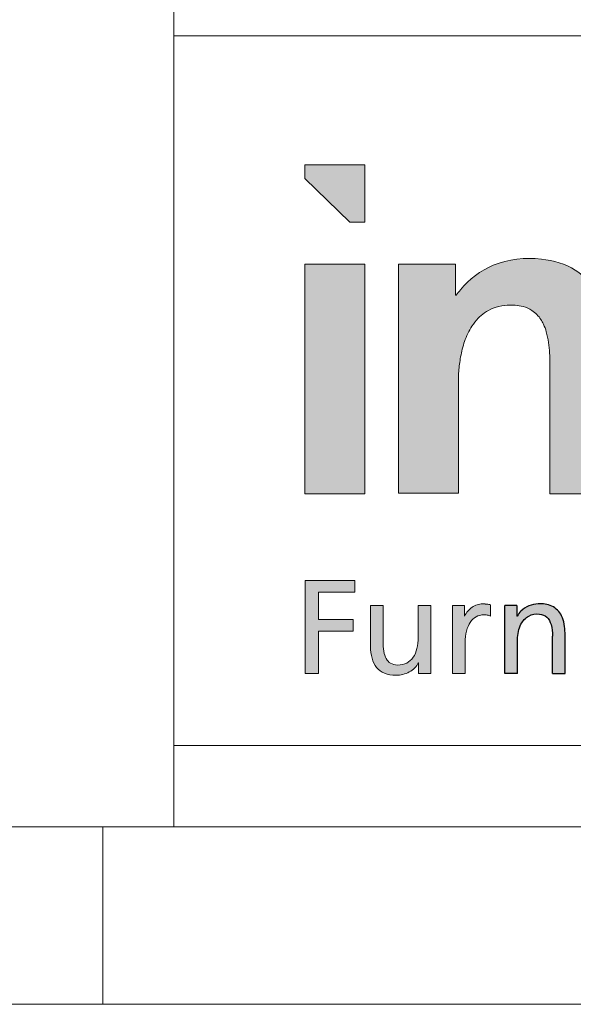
# Model space of a CAD drawing. Header units: millimetres. Extents: x 171540 to 202986, y -160244 to -137782.
# Tile 3 of 12: x 192613 to 193469, y -160244 to -158724. Entities that reach past the tile are written whole.
import ezdxf

# ---------------------------------------------------------------- set-up
doc = ezdxf.new("R2010")
doc.units = ezdxf.units.MM
doc.header["$LTSCALE"] = 0.25
doc.layers.add('FORMAT', color=7, linetype='Continuous')

# ---------------------------------------------------------------- blocks, each defined once
blk = doc.blocks.new('cajetin')
at = {"color": 7, "linetype": 'Continuous', "lineweight": 18}
for p, q in [((853.5, 7.5), (7.5, 7.5)), ((580.5, 7.5), (580.5, 0)), ((861, 0), (0, 0))]:
    blk.add_line(p, q, dxfattribs=at)
blk = doc.blocks.new('LOGO_sombreado')
at = {"linetype": 'Continuous'}
for points in [[(5.379, 14.745), (5.379, 16.368), (3.691, 16.368), (3.691, 15.977), (4.956, 14.745)], [(5.379, 13.567), (3.691, 13.567), (3.691, 7.09), (5.379, 7.09)], [(4.078, 4.32), (5.1, 4.32), (5.1, 4.651), (3.702, 4.651), (3.702, 2.023), (4.078, 2.023), (4.078, 3.22), (5.054, 3.22), (5.054, 3.551), (4.078, 3.551)], [(4.078, 4.32), (5.1, 4.32), (5.1, 4.651), (3.702, 4.651), (3.702, 2.023), (4.078, 2.023), (4.078, 3.22), (5.054, 3.22), (5.054, 3.551), (4.078, 3.551)]]:
    blk.add_hatch(color=7, dxfattribs=at).paths.add_polyline_path(points, flags=0)
h = blk.add_hatch(color=7, dxfattribs=at)
edge = h.paths.add_edge_path(flags=0)
edge.add_line((6.332, 7.108), (8.019, 7.108))
edge.add_line((8.019, 7.108), (8.019, 10.269))
edge.add_spline(control_points=[(8.019, 10.269), (8.019, 10.295), (8.02, 10.385), (8.031, 10.613), (8.076, 10.964), (8.182, 11.4), (8.354, 11.77), (8.558, 12.031), (8.76, 12.206), (9.011, 12.341), (9.31, 12.411), (9.596, 12.416), (9.859, 12.375), (10.128, 12.261), (10.314, 12.067), (10.432, 11.851), (10.51, 11.636), (10.565, 11.361), (10.591, 11.074), (10.599, 10.796), (10.599, 10.621), (10.599, 10.529)], knot_values=[0, 0, 0, 0, 0.014108, 0.050137, 0.12665, 0.210017, 0.297932, 0.350316, 0.392835, 0.445136, 0.506872, 0.560743, 0.603219, 0.653697, 0.720022, 0.747327, 0.789984, 0.846083, 0.902618, 0.949361, 1, 1, 1, 1], weights=[1, 1, 1, 1, 1, 1, 1, 1, 1, 1, 1, 1, 1, 1, 1, 1, 1, 1, 1, 1, 1, 1], degree=3, periodic=0)
edge.add_line((10.599, 10.529), (10.599, 7.09))
edge.add_line((10.599, 7.09), (12.28, 7.09))
edge.add_line((12.28, 7.09), (12.28, 11.178))
edge.add_spline(control_points=[(12.28, 11.178), (12.27, 11.411), (12.255, 11.775), (12.069, 12.584), (11.505, 13.452), (10.243, 13.792), (9.032, 13.667), (8.263, 13.102), (7.995, 12.74), (7.955, 12.686)], knot_values=[4, 4, 4, 4, 4.111727, 4.175295, 4.401008, 4.562165, 4.782362, 4.967907, 5, 5, 5, 5], weights=[1, 1, 1, 1, 1, 1, 1, 1, 1, 1], degree=3, periodic=0)
edge.add_line((7.955, 12.686), (7.933, 12.686))
edge.add_line((7.933, 12.686), (7.933, 13.567))
edge.add_line((7.933, 13.567), (6.332, 13.567))
edge.add_line((6.332, 13.567), (6.332, 7.108))
h = blk.add_hatch(color=7, dxfattribs=at)
edge = h.paths.add_edge_path(flags=0)
edge.add_spline(control_points=[(5.713, 2.196), (5.772, 2.125), (5.847, 2.071), (5.937, 2.034)], knot_values=[55, 55, 55, 55, 56, 56, 56, 56], weights=[1, 1, 1, 1], degree=3, periodic=0)
edge.add_spline(control_points=[(5.937, 2.034), (6.028, 1.997), (6.135, 1.977), (6.259, 1.977)], knot_values=[56, 56, 56, 56, 57, 57, 57, 57], weights=[1, 1, 1, 1], degree=3, periodic=0)
edge.add_arc((6.259, 2.796), 0.818, 269.9868, 283.8904)
edge.add_spline(control_points=[(6.456, 2.001), (6.519, 2.017), (6.58, 2.04), (6.635, 2.071)], knot_values=[0, 0, 0, 0, 1, 1, 1, 1], weights=[1, 1, 1, 1], degree=3, periodic=0)
edge.add_spline(control_points=[(6.635, 2.071), (6.69, 2.101), (6.741, 2.137), (6.784, 2.181)], knot_values=[1, 1, 1, 1, 2, 2, 2, 2], weights=[1, 1, 1, 1], degree=3, periodic=0)
edge.add_spline(control_points=[(6.784, 2.181), (6.827, 2.224), (6.863, 2.273), (6.889, 2.328)], knot_values=[2, 2, 2, 2, 3, 3, 3, 3], weights=[1, 1, 1, 1], degree=3, periodic=0)
edge.add_line((6.889, 2.328), (6.896, 2.328))
edge.add_line((6.896, 2.328), (6.896, 2.023))
edge.add_line((6.896, 2.023), (7.067, 2.023))
edge.add_line((7.067, 2.023), (7.238, 2.023))
edge.add_line((7.238, 2.023), (7.238, 2.263))
edge.add_line((7.238, 2.263), (7.238, 3.943))
edge.add_line((7.238, 3.943), (6.885, 3.943))
edge.add_line((6.885, 3.943), (6.885, 3.721))
edge.add_spline(control_points=[(6.885, 3.721), (6.885, 3.647), (6.885, 3.573), (6.885, 3.499), (6.885, 3.35), (6.885, 3.202), (6.885, 3.054), (6.885, 2.937), (6.873, 2.829), (6.85, 2.734)], knot_values=[30, 30, 30, 30, 31, 31, 31, 33, 33, 33, 34, 34, 34, 34], weights=[1, 1, 1, 1, 1, 1, 1, 1, 1, 1], degree=3, periodic=0)
edge.add_spline(control_points=[(6.85, 2.734), (6.827, 2.637), (6.792, 2.553), (6.696, 2.414), (6.636, 2.359), (6.562, 2.321)], knot_values=[34, 34, 34, 34, 35, 35, 36, 36, 36, 36], weights=[1, 1, 1, 1, 1, 1], degree=3, periodic=0)
edge.add_spline(control_points=[(6.562, 2.321), (6.489, 2.284), (6.402, 2.263), (6.301, 2.263)], knot_values=[36, 36, 36, 36, 37, 37, 37, 37], weights=[1, 1, 1, 1], degree=3, periodic=0)
edge.add_spline(control_points=[(6.301, 2.263), (6.224, 2.268), (6.16, 2.285), (6.107, 2.315)], knot_values=[37, 37, 37, 37, 38, 38, 38, 38], weights=[1, 1, 1, 1], degree=3, periodic=0)
edge.add_spline(control_points=[(6.107, 2.315), (6.054, 2.345), (6.013, 2.388), (5.982, 2.445)], knot_values=[38, 38, 38, 38, 39, 39, 39, 39], weights=[1, 1, 1, 1], degree=3, periodic=0)
edge.add_spline(control_points=[(5.982, 2.445), (5.95, 2.501), (5.928, 2.571), (5.914, 2.655)], knot_values=[39, 39, 39, 39, 40, 40, 40, 40], weights=[1, 1, 1, 1], degree=3, periodic=0)
edge.add_spline(control_points=[(5.914, 2.655), (5.9, 2.739), (5.894, 2.837), (5.894, 2.949), (5.894, 3.115), (5.894, 3.28), (5.894, 3.446), (5.894, 3.529), (5.894, 3.612), (5.894, 3.695), (5.894, 3.777), (5.894, 3.86), (5.894, 3.943)], knot_values=[40, 40, 40, 40, 41, 41, 41, 43, 43, 43, 44, 44, 44, 45, 45, 45, 45], weights=[1, 1, 1, 1, 1, 1, 1, 1, 1, 1, 1, 1, 1], degree=3, periodic=0)
edge.add_line((5.894, 3.943), (5.54, 3.943))
edge.add_spline(control_points=[(5.54, 3.943), (5.54, 3.848), (5.54, 3.753), (5.54, 3.658), (5.54, 3.563), (5.54, 3.468), (5.54, 3.372), (5.54, 3.182), (5.54, 2.992), (5.54, 2.802), (5.54, 2.673), (5.554, 2.557), (5.583, 2.455)], knot_values=[49, 49, 49, 49, 50, 50, 50, 51, 51, 51, 53, 53, 53, 54, 54, 54, 54], weights=[1, 1, 1, 1, 1, 1, 1, 1, 1, 1, 1, 1, 1], degree=3, periodic=0)
edge.add_spline(control_points=[(5.583, 2.455), (5.611, 2.354), (5.655, 2.267), (5.713, 2.196)], knot_values=[54, 54, 54, 54, 55, 55, 55, 55], weights=[1, 1, 1, 1], degree=3, periodic=0)
h = blk.add_hatch(color=7, dxfattribs=at)
edge = h.paths.add_edge_path(flags=0)
edge.add_line((8.928, 3.962), (8.875, 3.972))
edge.add_spline(control_points=[(8.875, 3.972), (8.858, 3.975), (8.841, 3.978), (8.823, 3.98)], knot_values=[22.132418, 22.132418, 22.132418, 22.132418, 23.132418, 23.132418, 23.132418, 23.132418], weights=[1, 1, 1, 1], degree=3, periodic=0)
edge.add_arc((8.709, 3.1), 0.888, 82.6219, 86.3614)
edge.add_spline(control_points=[(8.765, 3.986), (8.745, 3.987), (8.722, 3.988), (8.695, 3.988), (8.644, 3.988), (8.593, 3.979), (8.544, 3.963)], knot_values=[0.065266, 0.065266, 0.065266, 0.065266, 1.065266, 1.065266, 1.065266, 2.065266, 2.065266, 2.065266, 2.065266], weights=[1, 1, 1, 1, 1, 1, 1], degree=3, periodic=0)
edge.add_spline(control_points=[(8.544, 3.963), (8.495, 3.946), (8.448, 3.922), (8.404, 3.892)], knot_values=[2.065266, 2.065266, 2.065266, 2.065266, 3.065266, 3.065266, 3.065266, 3.065266], weights=[1, 1, 1, 1], degree=3, periodic=0)
edge.add_spline(control_points=[(8.404, 3.892), (8.36, 3.861), (8.319, 3.825), (8.283, 3.783)], knot_values=[3.065266, 3.065266, 3.065266, 3.065266, 4.065266, 4.065266, 4.065266, 4.065266], weights=[1, 1, 1, 1], degree=3, periodic=0)
edge.add_spline(control_points=[(8.283, 3.783), (8.248, 3.742), (8.218, 3.695), (8.194, 3.646)], knot_values=[4.065266, 4.065266, 4.065266, 4.065266, 5.065266, 5.065266, 5.065266, 5.065266], weights=[1, 1, 1, 1], degree=3, periodic=0)
edge.add_line((8.194, 3.646), (8.187, 3.646))
edge.add_line((8.187, 3.646), (8.187, 3.943))
edge.add_line((8.187, 3.943), (8.021, 3.943))
edge.add_line((8.021, 3.943), (7.856, 3.943))
edge.add_line((7.856, 3.943), (7.856, 3.703))
edge.add_line((7.856, 3.703), (7.856, 2.023))
edge.add_line((7.856, 2.023), (8.209, 2.023))
edge.add_spline(control_points=[(8.209, 2.023), (8.209, 2.314), (8.209, 2.605), (8.209, 2.896), (8.209, 3.017), (8.222, 3.126), (8.247, 3.222)], knot_values=[12.065266, 12.065266, 12.065266, 12.065266, 13.065266, 13.065266, 13.065266, 14.065266, 14.065266, 14.065266, 14.065266], weights=[1, 1, 1, 1, 1, 1, 1], degree=3, periodic=0)
edge.add_spline(control_points=[(8.247, 3.222), (8.271, 3.318), (8.307, 3.401), (8.352, 3.469)], knot_values=[14.065266, 14.065266, 14.065266, 14.065266, 15.065266, 15.065266, 15.065266, 15.065266], weights=[1, 1, 1, 1], degree=3, periodic=0)
edge.add_spline(control_points=[(8.352, 3.469), (8.398, 3.537), (8.454, 3.589), (8.518, 3.625)], knot_values=[15.065266, 15.065266, 15.065266, 15.065266, 16.065266, 16.065266, 16.065266, 16.065266], weights=[1, 1, 1, 1], degree=3, periodic=0)
edge.add_spline(control_points=[(8.518, 3.625), (8.582, 3.661), (8.654, 3.68), (8.733, 3.68)], knot_values=[16.065266, 16.065266, 16.065266, 16.065266, 17.065266, 17.065266, 17.065266, 17.065266], weights=[1, 1, 1, 1], degree=3, periodic=0)
edge.add_arc((8.733, 2.982), 0.698, 86.1548, 90.0023, ccw=False)
edge.add_spline(control_points=[(8.78, 3.678), (8.796, 3.677), (8.813, 3.675), (8.829, 3.673)], knot_values=[17.132418, 17.132418, 17.132418, 17.132418, 18.132418, 18.132418, 18.132418, 18.132418], weights=[1, 1, 1, 1], degree=3, periodic=0)
edge.add_spline(control_points=[(8.829, 3.673), (8.846, 3.67), (8.863, 3.667), (8.879, 3.662)], knot_values=[18.132418, 18.132418, 18.132418, 18.132418, 19.132418, 19.132418, 19.132418, 19.132418], weights=[1, 1, 1, 1], degree=3, periodic=0)
edge.add_spline(control_points=[(8.879, 3.662), (8.896, 3.658), (8.912, 3.652), (8.928, 3.646)], knot_values=[19.132418, 19.132418, 19.132418, 19.132418, 20.132418, 20.132418, 20.132418, 20.132418], weights=[1, 1, 1, 1], degree=3, periodic=0)
edge.add_line((8.928, 3.646), (8.928, 3.962))
h = blk.add_hatch(color=7, dxfattribs=at)
edge = h.paths.add_edge_path(flags=0)
edge.add_line((9.328, 2.026), (9.328, 3.946))
edge.add_line((9.328, 3.946), (9.67, 3.946))
edge.add_line((9.67, 3.946), (9.67, 3.641))
edge.add_line((9.67, 3.641), (9.678, 3.641))
edge.add_spline(control_points=[(9.678, 3.641), (9.704, 3.696), (9.793, 3.817), (10, 3.948), (10.305, 4.01), (10.669, 3.967), (10.997, 3.643), (11.021, 3.332), (11.026, 3.17)], knot_values=[0, 0, 0, 0, 0.090993, 0.223661, 0.358303, 0.55535, 0.750586, 1, 1, 1, 1], weights=[1, 1, 1, 1, 1, 1, 1, 1, 1], degree=3, periodic=0)
edge.add_line((11.026, 3.17), (11.026, 2.026))
edge.add_line((11.026, 2.026), (10.672, 2.026))
edge.add_line((10.672, 2.026), (10.672, 3.075))
edge.add_spline(control_points=[(10.672, 3.075), (10.669, 3.188), (10.66, 3.379), (10.536, 3.635), (10.28, 3.729), (9.984, 3.677), (9.726, 3.396), (9.691, 3.133), (9.683, 2.986)], knot_values=[0, 0, 0, 0, 0.181683, 0.307789, 0.426651, 0.591078, 0.760733, 1, 1, 1, 1], weights=[1, 1, 1, 1, 1, 1, 1, 1, 1], degree=3, periodic=0)
edge.add_line((9.683, 2.986), (9.681, 2.026))
edge.add_line((9.681, 2.026), (9.328, 2.026))
at = {"color": 7, "linetype": 'Continuous', "lineweight": 18}
for p, q in [((0, 20), (0, 0)), ((0, 20), (72.5, 20)), ((3.691, 16.368), (3.691, 15.977)), ((5.379, 16.368), (3.691, 16.368)), ((5.379, 16.368), (5.379, 14.745)), ((3.691, 15.977), (4.956, 14.745)), ((4.956, 14.745), (5.379, 14.745)), ((3.691, 7.09), (3.691, 13.567)), ((3.691, 13.567), (5.379, 13.567)), ((5.379, 13.567), (5.379, 7.09)), ((5.379, 7.09), (3.691, 7.09)), ((3.702, 2.023), (3.702, 4.651)), ((3.702, 4.651), (5.1, 4.651)), ((3.702, 2.023), (3.702, 4.651)), ((5.1, 4.651), (5.1, 4.32)), ((4.078, 4.32), (4.078, 3.551)), ((5.1, 4.32), (4.078, 4.32)), ((4.078, 3.551), (5.054, 3.551)), ((5.054, 3.551), (5.054, 3.22)), ((5.054, 3.22), (4.078, 3.22)), ((4.078, 3.22), (4.078, 2.023)), ((4.078, 2.023), (3.702, 2.023)), ((0, 0), (72.5, 0))]:
    blk.add_line(p, q, dxfattribs=at)
blk.add_arc((6.259, 2.796), 0.818, 269.9868, 283.8904, dxfattribs=at)
at = {"color": 8, "linetype": 'Continuous', "lineweight": 0}
for points, knots in [([(12.28, 11.178), (12.27, 11.411), (12.255, 11.775), (12.069, 12.584), (11.505, 13.452), (10.243, 13.792), (9.032, 13.667), (8.263, 13.102), (7.995, 12.74), (7.955, 12.686)], [4, 4, 4, 4, 4.111727, 4.175295, 4.401008, 4.562165, 4.782362, 4.967907, 5, 5, 5, 5]), ([(8.019, 10.269), (8.019, 10.295), (8.02, 10.385), (8.031, 10.613), (8.076, 10.964), (8.182, 11.4), (8.354, 11.77), (8.558, 12.031), (8.76, 12.206), (9.011, 12.341), (9.31, 12.411), (9.596, 12.416), (9.859, 12.375), (10.128, 12.261), (10.314, 12.067), (10.432, 11.851), (10.51, 11.636), (10.565, 11.361), (10.591, 11.074), (10.599, 10.796), (10.599, 10.621), (10.599, 10.529)], [0, 0, 0, 0, 0.014108, 0.050137, 0.12665, 0.210017, 0.297932, 0.350316, 0.392835, 0.445136, 0.506872, 0.560743, 0.603219, 0.653697, 0.720022, 0.747327, 0.789984, 0.846083, 0.902618, 0.949361, 1, 1, 1, 1]), ([(5.894, 3.943), (5.864, 3.943), (5.835, 3.943), (5.805, 3.943), (5.746, 3.943), (5.688, 3.943), (5.629, 3.943), (5.599, 3.943), (5.57, 3.943), (5.54, 3.943)], [45, 45, 45, 45, 46, 46, 46, 48, 48, 48, 49, 49, 49, 49]), ([(5.54, 3.943), (5.54, 3.848), (5.54, 3.753), (5.54, 3.658), (5.54, 3.563), (5.54, 3.468), (5.54, 3.372), (5.54, 3.182), (5.54, 2.992), (5.54, 2.802), (5.54, 2.673), (5.554, 2.557), (5.583, 2.455)], [49, 49, 49, 49, 50, 50, 50, 51, 51, 51, 53, 53, 53, 54, 54, 54, 54]), ([(5.914, 2.655), (5.9, 2.739), (5.894, 2.837), (5.894, 2.949), (5.894, 3.115), (5.894, 3.28), (5.894, 3.446), (5.894, 3.529), (5.894, 3.612), (5.894, 3.695), (5.894, 3.777), (5.894, 3.86), (5.894, 3.943)], [40, 40, 40, 40, 41, 41, 41, 43, 43, 43, 44, 44, 44, 45, 45, 45, 45]), ([(7.238, 3.943), (7.209, 3.943), (7.179, 3.943), (7.15, 3.943), (7.091, 3.943), (7.032, 3.943), (6.973, 3.943), (6.944, 3.943), (6.914, 3.943), (6.885, 3.943)], [25, 25, 25, 25, 26, 26, 26, 28, 28, 28, 29, 29, 29, 29]), ([(7.238, 2.263), (7.238, 2.318), (7.238, 2.373), (7.238, 2.428), (7.238, 2.533), (7.238, 2.638), (7.238, 2.743), (7.238, 2.823), (7.238, 2.903), (7.238, 2.983), (7.238, 3.143), (7.238, 3.303), (7.238, 3.463), (7.238, 3.623), (7.238, 3.783), (7.238, 3.943)], [20, 20, 20, 20, 21, 21, 21, 22, 22, 22, 23, 23, 23, 24, 24, 24, 25, 25, 25, 25]), ([(8.765, 3.986), (8.745, 3.987), (8.722, 3.988), (8.695, 3.988), (8.644, 3.988), (8.593, 3.979), (8.544, 3.963)], [0.065266, 0.065266, 0.065266, 0.065266, 1.065266, 1.065266, 1.065266, 2.065266, 2.065266, 2.065266, 2.065266]), ([(6.885, 3.721), (6.885, 3.647), (6.885, 3.573), (6.885, 3.499), (6.885, 3.35), (6.885, 3.202), (6.885, 3.054), (6.885, 2.937), (6.873, 2.829), (6.85, 2.734)], [30, 30, 30, 30, 31, 31, 31, 33, 33, 33, 34, 34, 34, 34]), ([(8.209, 2.023), (8.209, 2.314), (8.209, 2.605), (8.209, 2.896), (8.209, 3.017), (8.222, 3.126), (8.247, 3.222)], [12.065266, 12.065266, 12.065266, 12.065266, 13.065266, 13.065266, 13.065266, 14.065266, 14.065266, 14.065266, 14.065266]), ([(6.85, 2.734), (6.827, 2.637), (6.792, 2.553), (6.696, 2.414), (6.636, 2.359), (6.562, 2.321)], [34, 34, 34, 34, 35, 35, 36, 36, 36, 36]), ([(6.889, 2.328), (6.89, 2.328), (6.892, 2.328), (6.893, 2.328), (6.894, 2.328), (6.894, 2.328), (6.894, 2.328), (6.894, 2.328), (6.895, 2.328), (6.895, 2.328), (6.895, 2.328), (6.895, 2.328), (6.895, 2.328), (6.896, 2.328), (6.896, 2.328), (6.896, 2.328)], [3, 3, 3, 3, 4, 4, 4, 5, 5, 5, 6, 6, 6, 7, 7, 7, 8, 8, 8, 8]), ([(6.896, 2.328), (6.896, 2.302), (6.896, 2.277), (6.896, 2.251), (6.896, 2.226), (6.896, 2.201), (6.896, 2.175), (6.896, 2.15), (6.896, 2.124), (6.896, 2.099), (6.896, 2.095), (6.896, 2.091), (6.896, 2.087), (6.896, 2.078), (6.896, 2.07), (6.896, 2.061), (6.896, 2.056), (6.896, 2.051), (6.896, 2.047), (6.896, 2.043), (6.896, 2.039), (6.896, 2.035), (6.896, 2.031), (6.896, 2.027), (6.896, 2.023)], [8, 8, 8, 8, 9, 9, 9, 10, 10, 10, 12, 12, 12, 13, 13, 13, 14, 14, 14, 15, 15, 15, 16, 16, 16, 17, 17, 17, 17])]:
    blk.add_open_spline(points, degree=3, knots=knots, dxfattribs=at)
for points in [[(7.933, 13.567), (7.399, 13.567), (6.865, 13.567), (6.332, 13.567)], [(6.332, 13.567), (6.332, 11.414), (6.332, 9.261), (6.332, 7.108)], [(7.933, 12.686), (7.933, 12.98), (7.933, 13.273), (7.933, 13.567)], [(7.955, 12.686), (7.948, 12.686), (7.94, 12.686), (7.933, 12.686)], [(8.019, 7.108), (8.019, 8.161), (8.019, 9.215), (8.019, 10.269)], [(10.599, 10.529), (10.599, 9.383), (10.599, 8.236), (10.599, 7.09)], [(6.332, 7.108), (6.894, 7.108), (7.457, 7.108), (8.019, 7.108)], [(10.599, 7.09), (11.16, 7.09), (11.72, 7.09), (12.28, 7.09)], [(6.885, 3.943), (6.885, 3.869), (6.885, 3.795), (6.885, 3.721)], [(8.021, 3.943), (7.966, 3.943), (7.911, 3.943), (7.856, 3.943)], [(7.856, 3.943), (7.856, 3.863), (7.856, 3.783), (7.856, 3.703)], [(8.187, 3.943), (8.132, 3.943), (8.077, 3.943), (8.021, 3.943)], [(8.187, 3.646), (8.187, 3.745), (8.187, 3.844), (8.187, 3.943)], [(8.404, 3.892), (8.36, 3.861), (8.319, 3.825), (8.283, 3.783)], [(8.544, 3.963), (8.495, 3.946), (8.448, 3.922), (8.404, 3.892)], [(8.875, 3.972), (8.858, 3.975), (8.841, 3.978), (8.823, 3.98)], [(8.928, 3.962), (8.911, 3.965), (8.893, 3.969), (8.875, 3.972)], [(8.928, 3.646), (8.928, 3.751), (8.928, 3.856), (8.928, 3.962)], [(7.856, 3.703), (7.856, 3.143), (7.856, 2.583), (7.856, 2.023)], [(8.194, 3.646), (8.192, 3.646), (8.189, 3.646), (8.187, 3.646)], [(8.283, 3.783), (8.248, 3.742), (8.218, 3.695), (8.194, 3.646)], [(8.352, 3.469), (8.398, 3.537), (8.454, 3.589), (8.518, 3.625)], [(8.518, 3.625), (8.582, 3.661), (8.654, 3.68), (8.733, 3.68)], [(8.78, 3.678), (8.796, 3.677), (8.813, 3.675), (8.829, 3.673)], [(8.829, 3.673), (8.846, 3.67), (8.863, 3.667), (8.879, 3.662)], [(8.879, 3.662), (8.896, 3.658), (8.912, 3.652), (8.928, 3.646)], [(8.247, 3.222), (8.271, 3.318), (8.307, 3.401), (8.352, 3.469)], [(5.982, 2.445), (5.95, 2.501), (5.928, 2.571), (5.914, 2.655)], [(5.583, 2.455), (5.611, 2.354), (5.655, 2.267), (5.713, 2.196)], [(6.107, 2.315), (6.054, 2.345), (6.013, 2.388), (5.982, 2.445)], [(6.301, 2.263), (6.224, 2.268), (6.16, 2.285), (6.107, 2.315)], [(6.562, 2.321), (6.489, 2.284), (6.402, 2.263), (6.301, 2.263)], [(6.784, 2.181), (6.827, 2.224), (6.863, 2.273), (6.889, 2.328)], [(7.238, 2.023), (7.238, 2.103), (7.238, 2.183), (7.238, 2.263)], [(5.713, 2.196), (5.772, 2.125), (5.847, 2.071), (5.937, 2.034)], [(5.937, 2.034), (6.028, 1.997), (6.135, 1.977), (6.259, 1.977)], [(6.456, 2.001), (6.519, 2.017), (6.58, 2.04), (6.635, 2.071)], [(6.635, 2.071), (6.69, 2.101), (6.741, 2.137), (6.784, 2.181)], [(6.896, 2.023), (6.953, 2.023), (7.01, 2.023), (7.067, 2.023)], [(7.067, 2.023), (7.124, 2.023), (7.181, 2.023), (7.238, 2.023)], [(7.856, 2.023), (7.974, 2.023), (8.092, 2.023), (8.209, 2.023)]]:
    blk.add_open_spline(points, degree=3, dxfattribs=at)
for points, weights in [([(8.823, 3.98), (8.804, 3.983), (8.785, 3.985), (8.765, 3.986)], [1, 0.999645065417, 0.999645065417, 1]), ([(8.733, 3.68), (8.749, 3.68), (8.764, 3.679), (8.78, 3.678)], [1, 0.99962425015, 0.99962425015, 1])]:
    blk.add_rational_spline(points, weights, degree=3, dxfattribs=at)
at = {"layer": 'FORMAT', "color": 7}
for p, q in [((9.67, 3.946), (9.328, 3.946)), ((9.328, 2.026), (9.328, 3.946)), ((9.67, 3.946), (9.67, 3.641)), ((9.678, 3.641), (9.67, 3.641)), ((10.672, 2.026), (10.672, 3.075)), ((11.026, 2.026), (11.026, 3.17)), ((9.681, 2.026), (9.683, 2.986)), ((9.681, 2.026), (9.328, 2.026)), ((10.672, 2.026), (11.026, 2.026))]:
    blk.add_line(p, q, dxfattribs=at)
for points, knots in [([(11.026, 3.17), (11.021, 3.332), (10.997, 3.643), (10.669, 3.967), (10.305, 4.01), (10, 3.948), (9.793, 3.817), (9.704, 3.696), (9.678, 3.641)], [0, 0, 0, 0, 0.249414, 0.44465, 0.641697, 0.776339, 0.909007, 1, 1, 1, 1]), ([(9.683, 2.986), (9.691, 3.133), (9.726, 3.396), (9.984, 3.677), (10.28, 3.729), (10.536, 3.635), (10.66, 3.379), (10.669, 3.188), (10.672, 3.075)], [0, 0, 0, 0, 0.239267, 0.408922, 0.573349, 0.692211, 0.818317, 1, 1, 1, 1])]:
    blk.add_open_spline(points, degree=3, knots=knots, dxfattribs=at)

msp = doc.modelspace()

# ---------------------------------------------------------------- linework, layer by layer
at = {"color": 7, "linetype": 'Continuous', "lineweight": 18}
for p, q in [((192851.2, -157505.1), (192851.2, -159970.4)), ((192851.2, -159970.4), (202712.5, -159970.4))]:
    msp.add_line(p, q, dxfattribs=at)

# ---------------------------------------------------------------- block references
at = {"xscale": 36.5234375, "yscale": 36.5234375, "zscale": 36.5234375}
msp.add_blockref('cajetin', (171539.8, -160244.4), dxfattribs=at)
at = {"color": 7, "linetype": 'Continuous', "xscale": 54.78515625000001, "yscale": 54.78515625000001, "zscale": 54.78515625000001}
msp.add_blockref('LOGO_sombreado', (192851.7, -159844.6), dxfattribs=at)

doc.saveas('drawing.dxf')
